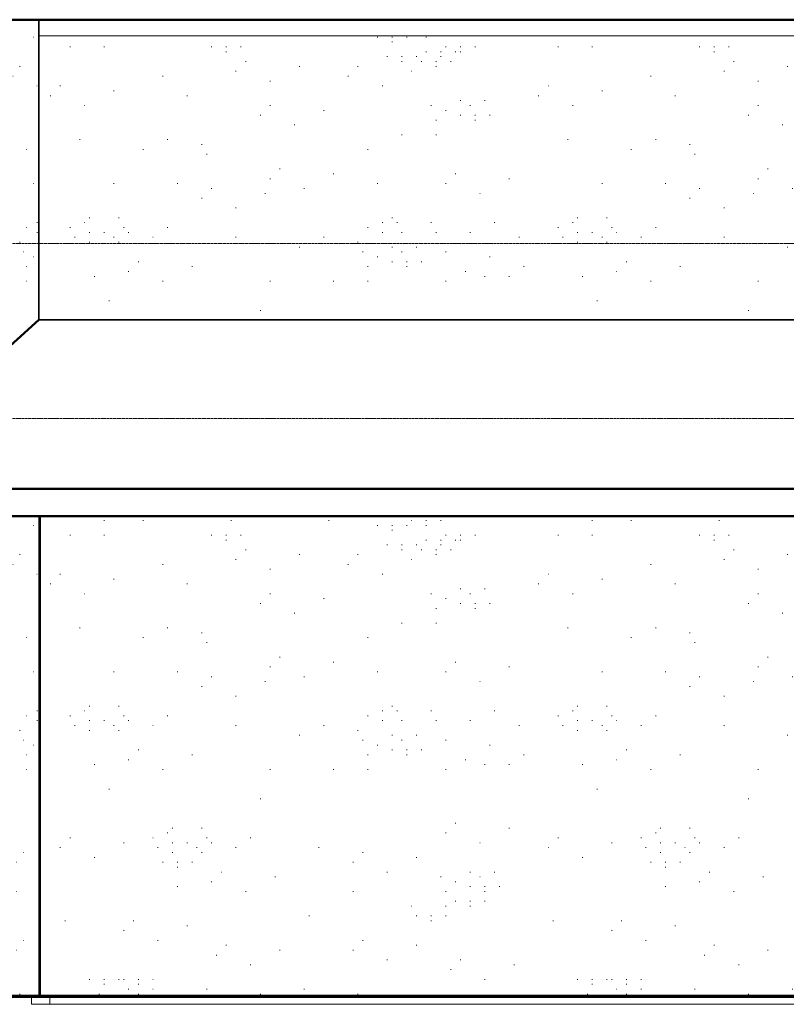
# Model space of a CAD drawing. Header units: inches. Extents: x -558 to 632, y -7 to 251.
# Tile 2 of 8: x -456 to -268, y -2 to 240. Entities that reach past the tile are written whole.
import ezdxf

# ---------------------------------------------------------------- set-up
doc = ezdxf.new("R2010")
doc.units = ezdxf.units.IN
doc.header["$MEASUREMENT"] = 0
doc.linetypes.add('Center 1_4_', pattern=[0.53125, 0.25, -0.09375, 0.09375, -0.09375])
for name, color, linetype, lineweight in [('A-DETL', 90, 'Continuous', 9), ('A-FLOR', 192, 'Continuous', 9), ('A-FLOR-LEVL', 51, 'Continuous', 9), ('A-ROOF', 132, 'Continuous', 9), ('A-WALL', 90, 'Continuous', 9), ('A-WALL-PATT', 111, 'Continuous', 9)]:
    doc.layers.add(name, color=color, linetype=linetype, lineweight=lineweight)
pattern_1 = [(0, (109.39, 88.04), (0, 120), [0.158, -119.842]), (0, (45.79, 50.84), (0, 120), [0.158, -119.842]), (0, (82.99, 48.44), (0, 120), [0.158, -119.842]), (0, (111.79, 79.64), (0, 120), [0.158, -119.842]), (0, (94.99, 139.64), (0, 120), [0.158, -119.842]), (0, (34.99, 138.44), (0, 120), [0.158, -119.842]), (0, (58.99, 106.04), (0, 120), [0.158, -119.842]), (0, (64.99, 101.24), (0, 120), [0.158, -119.842]), (0, (128.59, 113.24), (0, 120), [0.158, -119.842]), (0, (132.19, 112.04), (0, 120), [0.158, -119.842]), (0, (132.19, 113.24), (0, 120), [0.158, -119.842]), (0, (135.79, 113.24), (0, 120), [0.158, -119.842]), (0, (111.79, 115.64), (0, 120), [0.158, -119.842]), (0, (115.39, 114.44), (0, 120), [0.158, -119.842]), (0, (115.39, 115.64), (0, 120), [0.158, -119.842]), (0, (118.99, 115.64), (0, 120), [0.158, -119.842]), (0, (122.59, 109.64), (0, 120), [0.158, -119.842]), (0, (126.19, 108.44), (0, 120), [0.158, -119.842]), (0, (126.19, 109.64), (0, 120), [0.158, -119.842]), (0, (129.79, 109.64), (0, 120), [0.158, -119.842]), (0, (123.79, 112.04), (0, 120), [0.158, -119.842]), (0, (127.39, 110.84), (0, 120), [0.158, -119.842]), (0, (127.39, 112.04), (0, 120), [0.158, -119.842]), (0, (130.99, 112.04), (0, 120), [0.158, -119.842]), (0, (114.19, 110.84), (0, 120), [0.158, -119.842]), (0, (117.79, 109.64), (0, 120), [0.158, -119.842]), (0, (117.79, 110.84), (0, 120), [0.158, -119.842]), (0, (121.39, 110.84), (0, 120), [0.158, -119.842]), (0, (120.19, 116.84), (0, 120), [0.158, -119.842]), (0, (123.79, 115.64), (0, 120), [0.158, -119.842]), (0, (123.79, 116.84), (0, 120), [0.158, -119.842]), (0, (127.39, 116.84), (0, 120), [0.158, -119.842]), (0, (70.99, 113.24), (0, 120), [0.158, -119.842]), (0, (74.59, 112.04), (0, 120), [0.158, -119.842]), (0, (74.59, 113.24), (0, 120), [0.158, -119.842]), (0, (78.19, 113.24), (0, 120), [0.158, -119.842]), (0, (68.59, 119.24), (0, 120), [0.158, -119.842]), (0, (72.19, 118.04), (0, 120), [0.158, -119.842]), (0, (72.19, 119.24), (0, 120), [0.158, -119.842]), (0, (75.79, 119.24), (0, 120), [0.158, -119.842]), (0, (121.39, 139.64), (0, 120), [0.158, -119.842]), (0, (124.99, 138.44), (0, 120), [0.158, -119.842]), (0, (124.99, 139.64), (0, 120), [0.158, -119.842]), (0, (128.59, 139.64), (0, 120), [0.158, -119.842]), (0, (58.99, 152.84), (0, 120), [0.158, -119.842]), (0, (62.59, 151.64), (0, 120), [0.158, -119.842]), (0, (62.59, 152.84), (0, 120), [0.158, -119.842]), (0, (66.19, 152.84), (0, 120), [0.158, -119.842]), (0, (49.39, 124.04), (0, 120), [0.158, -119.842]), (0, (52.99, 122.84), (0, 120), [0.158, -119.842]), (0, (52.99, 124.04), (0, 120), [0.158, -119.842]), (0, (56.59, 124.04), (0, 120), [0.158, -119.842]), (0, (130.99, 143.24), (0, 120), [0.158, -119.842]), (0, (134.59, 142.04), (0, 120), [0.158, -119.842]), (0, (134.59, 143.24), (0, 120), [0.158, -119.842]), (0, (138.19, 143.24), (0, 120), [0.158, -119.842]), (0, (40.99, 124.04), (0, 120), [0.158, -119.842]), (0, (44.59, 122.84), (0, 120), [0.158, -119.842]), (0, (44.59, 124.04), (0, 120), [0.158, -119.842]), (0, (48.19, 124.04), (0, 120), [0.158, -119.842]), (0, (121.39, 154.04), (0, 120), [0.158, -119.842]), (0, (114.19, 150.44), (0, 120), [0.158, -119.842]), (0, (108.19, 155.24), (0, 120), [0.158, -119.842]), (0, (105.79, 152.84), (0, 120), [0.158, -119.842]), (0, (106.99, 120.44), (0, 120), [0.158, -119.842]), (0, (99.79, 116.84), (0, 120), [0.158, -119.842]), (0, (93.79, 121.64), (0, 120), [0.158, -119.842]), (0, (91.39, 119.24), (0, 120), [0.158, -119.842]), (0, (120.19, 107.24), (0, 120), [0.158, -119.842]), (0, (112.99, 103.64), (0, 120), [0.158, -119.842]), (0, (106.99, 108.44), (0, 120), [0.158, -119.842]), (0, (104.59, 106.04), (0, 120), [0.158, -119.842]), (0, (82.99, 120.44), (0, 120), [0.158, -119.842]), (0, (75.79, 116.84), (0, 120), [0.158, -119.842]), (0, (69.79, 121.64), (0, 120), [0.158, -119.842]), (0, (67.39, 119.24), (0, 120), [0.158, -119.842]), (0, (87.79, 131.24), (0, 120), [0.158, -119.842]), (0, (80.59, 127.64), (0, 120), [0.158, -119.842]), (0, (74.59, 132.44), (0, 120), [0.158, -119.842]), (0, (72.19, 130.04), (0, 120), [0.158, -119.842]), (0, (145.39, 127.64), (0, 120), [0.158, -119.842]), (0, (138.19, 124.04), (0, 120), [0.158, -119.842]), (0, (132.19, 128.84), (0, 120), [0.158, -119.842]), (0, (129.79, 126.44), (0, 120), [0.158, -119.842]), (0, (98.59, 97.64), (0, 120), [0.158, -119.842]), (0, (91.39, 94.04), (0, 120), [0.158, -119.842]), (0, (85.39, 98.84), (0, 120), [0.158, -119.842]), (0, (82.99, 96.44), (0, 120), [0.158, -119.842]), (0, (92.59, 108.44), (0, 120), [0.158, -119.842]), (0, (85.39, 104.84), (0, 120), [0.158, -119.842]), (0, (79.39, 109.64), (0, 120), [0.158, -119.842]), (0, (76.99, 107.24), (0, 120), [0.158, -119.842]), (0, (121.39, 132.44), (0, 120), [0.158, -119.842]), (0, (114.19, 128.84), (0, 120), [0.158, -119.842]), (0, (108.19, 133.64), (0, 120), [0.158, -119.842]), (0, (105.79, 131.24), (0, 120), [0.158, -119.842]), (0, (144.19, 80.84), (0, 120), [0.158, -119.842]), (0, (136.99, 77.24), (0, 120), [0.158, -119.842]), (0, (130.99, 82.04), (0, 120), [0.158, -119.842]), (0, (128.59, 79.64), (0, 120), [0.158, -119.842]), (0, (84.19, 77.24), (0, 120), [0.158, -119.842]), (0, (76.99, 73.64), (0, 120), [0.158, -119.842]), (0, (70.99, 78.44), (0, 120), [0.158, -119.842]), (0, (68.59, 76.04), (0, 120), [0.158, -119.842]), (0, (46.99, 102.44), (0, 120), [0.158, -119.842]), (0, (39.79, 98.84), (0, 120), [0.158, -119.842]), (0, (33.79, 103.64), (0, 120), [0.158, -119.842]), (0, (31.39, 101.24), (0, 120), [0.158, -119.842]), (0, (64.99, 137.24), (0, 120), [0.158, -119.842]), (0, (57.79, 133.64), (0, 120), [0.158, -119.842]), (0, (51.79, 138.44), (0, 120), [0.158, -119.842]), (0, (49.39, 136.04), (0, 120), [0.158, -119.842]), (0, (49.39, 157.64), (0, 120), [0.158, -119.842]), (0, (42.19, 154.04), (0, 120), [0.158, -119.842]), (0, (36.19, 158.84), (0, 120), [0.158, -119.842]), (0, (33.79, 156.44), (0, 120), [0.158, -119.842]), (0, (144.19, 161.24), (0, 120), [0.158, -119.842]), (0, (136.99, 157.64), (0, 120), [0.158, -119.842]), (0, (130.99, 162.44), (0, 120), [0.158, -119.842]), (0, (128.59, 160.04), (0, 120), [0.158, -119.842]), (0, (85.39, 80.84), (0, 120), [0.158, -119.842]), (0, (87.79, 83.24), (0, 120), [0.158, -119.842]), (0, (93.79, 78.44), (0, 120), [0.158, -119.842]), (0, (100.99, 82.04), (0, 120), [0.158, -119.842]), (0, (36.19, 113.24), (0, 120), [0.158, -119.842]), (0, (44.59, 113.24), (0, 120), [0.158, -119.842]), (0, (44.59, 116.84), (0, 120), [0.158, -119.842]), (0, (46.99, 119.24), (0, 120), [0.158, -119.842]), (0, (43.39, 120.44), (0, 120), [0.158, -119.842]), (0, (50.59, 121.64), (0, 120), [0.158, -119.842]), (0, (52.99, 120.44), (0, 120), [0.158, -119.842]), (0, (50.59, 118.04), (0, 120), [0.158, -119.842]), (0, (54.19, 116.84), (0, 120), [0.158, -119.842]), (0, (54.19, 118.04), (0, 120), [0.158, -119.842]), (0, (57.79, 118.04), (0, 120), [0.158, -119.842]), (0, (56.59, 121.64), (0, 120), [0.158, -119.842]), (0, (120.19, 142.04), (0, 120), [0.158, -119.842]), (0, (128.59, 142.04), (0, 120), [0.158, -119.842]), (0, (128.59, 145.64), (0, 120), [0.158, -119.842]), (0, (130.99, 148.04), (0, 120), [0.158, -119.842]), (0, (127.39, 149.24), (0, 120), [0.158, -119.842]), (0, (134.59, 150.44), (0, 120), [0.158, -119.842]), (0, (136.99, 149.24), (0, 120), [0.158, -119.842]), (0, (134.59, 146.84), (0, 120), [0.158, -119.842]), (0, (138.19, 145.64), (0, 120), [0.158, -119.842]), (0, (138.19, 146.84), (0, 120), [0.158, -119.842]), (0, (141.79, 146.84), (0, 120), [0.158, -119.842]), (0, (140.59, 150.44), (0, 120), [0.158, -119.842]), (0, (117.79, 91.64), (0, 120), [0.158, -119.842]), (0, (126.19, 91.64), (0, 120), [0.158, -119.842]), (0, (126.19, 95.24), (0, 120), [0.158, -119.842]), (0, (128.59, 97.64), (0, 120), [0.158, -119.842]), (0, (124.99, 98.84), (0, 120), [0.158, -119.842]), (0, (132.19, 100.04), (0, 120), [0.158, -119.842]), (0, (134.59, 98.84), (0, 120), [0.158, -119.842]), (0, (132.19, 96.44), (0, 120), [0.158, -119.842]), (0, (135.79, 95.24), (0, 120), [0.158, -119.842]), (0, (135.79, 96.44), (0, 120), [0.158, -119.842]), (0, (139.39, 96.44), (0, 120), [0.158, -119.842]), (0, (138.19, 100.04), (0, 120), [0.158, -119.842]), (0, (38.59, 90.44), (0, 120), [0.158, -119.842]), (0, (54.19, 88.04), (0, 120), [0.158, -119.842]), (0, (46.99, 79.64), (0, 120), [0.158, -119.842]), (0, (60.19, 90.44), (0, 120), [0.158, -119.842]), (0, (62.59, 79.64), (0, 120), [0.158, -119.842]), (0, (69.79, 86.84), (0, 120), [0.158, -119.842]), (0, (68.59, 89.24), (0, 120), [0.158, -119.842]), (0, (62.59, 146.84), (0, 120), [0.158, -119.842]), (0, (70.99, 148.04), (0, 120), [0.158, -119.842]), (0, (73.39, 150.44), (0, 120), [0.158, -119.842]), (0, (76.99, 156.44), (0, 120), [0.158, -119.842]), (0, (80.59, 158.84), (0, 120), [0.158, -119.842]), (0, (70.99, 157.64), (0, 120), [0.158, -119.842]), (0, (69.79, 158.84), (0, 120), [0.158, -119.842]), (0, (68.59, 161.24), (0, 120), [0.158, -119.842]), (0, (68.59, 155.24), (0, 120), [0.158, -119.842]), (0, (67.39, 156.44), (0, 120), [0.158, -119.842]), (0, (64.99, 157.64), (0, 120), [0.158, -119.842]), (0, (61.39, 161.24), (0, 120), [0.158, -119.842]), (0, (60.19, 160.04), (0, 120), [0.158, -119.842]), (0, (56.59, 158.84), (0, 120), [0.158, -119.842]), (0, (57.79, 156.44), (0, 120), [0.158, -119.842]), (0, (61.39, 157.64), (0, 120), [0.158, -119.842]), (0, (61.39, 155.24), (0, 120), [0.158, -119.842]), (0, (79.39, 145.64), (0, 120), [0.158, -119.842]), (0, (86.59, 149.24), (0, 120), [0.158, -119.842]), (0, (97.39, 156.44), (0, 120), [0.158, -119.842]), (0, (105.79, 145.64), (0, 120), [0.158, -119.842]), (0, (116.59, 70.04), (0, 120), [0.158, -119.842]), (0, (128.59, 62.84), (0, 120), [0.158, -119.842]), (0, (128.59, 55.64), (0, 120), [0.158, -119.842]), (0, (133.39, 58.04), (0, 120), [0.158, -119.842]), (0, (138.19, 56.84), (0, 120), [0.158, -119.842]), (0, (139.39, 61.64), (0, 120), [0.158, -119.842]), (0, (144.19, 56.84), (0, 120), [0.158, -119.842]), (0, (147.79, 59.24), (0, 120), [0.158, -119.842]), (0, (146.59, 66.44), (0, 120), [0.158, -119.842]), (0, (140.59, 70.04), (0, 120), [0.158, -119.842]), (0, (134.59, 67.64), (0, 120), [0.158, -119.842]), (0, (124.99, 70.04), (0, 120), [0.158, -119.842]), (0, (126.19, 67.64), (0, 120), [0.158, -119.842]), (0, (121.39, 64.04), (0, 120), [0.158, -119.842]), (0, (122.59, 60.44), (0, 120), [0.158, -119.842]), (0, (118.99, 60.44), (0, 120), [0.158, -119.842]), (0, (118.99, 59.24), (0, 120), [0.158, -119.842]), (0, (115.39, 60.44), (0, 120), [0.158, -119.842]), (0, (117.79, 62.84), (0, 120), [0.158, -119.842]), (0, (115.39, 64.04), (0, 120), [0.158, -119.842]), (0, (117.79, 67.64), (0, 120), [0.158, -119.842]), (0, (112.99, 67.64), (0, 120), [0.158, -119.842]), (0, (115.39, 71.24), (0, 120), [0.158, -119.842]), (0, (112.99, 70.04), (0, 120), [0.158, -119.842]), (0, (109.39, 68.84), (0, 120), [0.158, -119.842]), (0, (106.99, 65.24), (0, 120), [0.158, -119.842]), (0, (108.19, 62.84), (0, 120), [0.158, -119.842]), (0, (111.79, 61.64), (0, 120), [0.158, -119.842]), (0, (109.39, 59.24), (0, 120), [0.158, -119.842]), (0, (109.39, 55.64), (0, 120), [0.158, -119.842]), (0, (100.99, 55.64), (0, 120), [0.158, -119.842]), (0, (98.59, 66.44), (0, 120), [0.158, -119.842]), (0, (85.39, 55.64), (0, 120), [0.158, -119.842]), (0, (92.59, 64.04), (0, 120), [0.158, -119.842]), (0, (76.99, 66.44), (0, 120), [0.158, -119.842]), (0, (66.19, 59.24), (0, 120), [0.158, -119.842]), (0, (58.99, 55.64), (0, 120), [0.158, -119.842]), (0, (40.99, 65.24), (0, 120), [0.158, -119.842]), (0, (40.99, 67.64), (0, 120), [0.158, -119.842]), (0, (37.39, 66.44), (0, 120), [0.158, -119.842]), (0, (36.19, 68.84), (0, 120), [0.158, -119.842]), (0, (39.79, 70.04), (0, 120), [0.158, -119.842]), (0, (40.99, 71.24), (0, 120), [0.158, -119.842]), (0, (44.59, 67.64), (0, 120), [0.158, -119.842]), (0, (46.99, 66.44), (0, 120), [0.158, -119.842]), (0, (48.19, 65.24), (0, 120), [0.158, -119.842]), (0, (48.19, 71.24), (0, 120), [0.158, -119.842]), (0, (49.39, 68.84), (0, 120), [0.158, -119.842]), (0, (50.59, 67.64), (0, 120), [0.158, -119.842]), (0, (60.19, 68.84), (0, 120), [0.158, -119.842]), (0, (56.59, 66.44), (0, 120), [0.158, -119.842]), (0, (52.99, 60.44), (0, 120), [0.158, -119.842]), (0, (50.59, 58.04), (0, 120), [0.158, -119.842]), (0, (42.19, 56.84), (0, 120), [0.158, -119.842])]

msp = doc.modelspace()

# ---------------------------------------------------------------- hatches: boundary and pattern name
at = {"layer": 'A-WALL-PATT'}
h = msp.add_hatch(dxfattribs=at)
h.set_pattern_fill('FP_2', color=256, style=0, pattern_type=2)
h.set_pattern_definition([(0, (-539.28, 88.04), (0, 120), [0.112, -84.74]), (0, (-584.25, 50.84), (0, 120), [0.112, -84.74]), (0, (-557.95, 48.44), (0, 120), [0.112, -84.74]), (0, (-537.58, 79.64), (0, 120), [0.112, -84.74]), (0, (-549.46, 139.64), (0, 120), [0.112, -84.74]), (0, (-591.89, 138.44), (0, 120), [0.112, -84.74]), (0, (-574.92, 106.04), (0, 120), [0.112, -84.74]), (0, (-570.67, 101.24), (0, 120), [0.112, -84.74]), (0, (-525.7, 113.24), (0, 120), [0.11, -84.74]), (0, (-523.15, 112.04), (0, 120), [0.11, -84.74]), (0, (-523.15, 113.24), (0, 120), [0.11, -84.74]), (0, (-520.61, 113.24), (0, 120), [0.11, -84.74]), (0, (-537.58, 115.64), (0, 120), [0.11, -84.74]), (0, (-535.03, 114.44), (0, 120), [0.11, -84.74]), (0, (-535.03, 115.64), (0, 120), [0.11, -84.74]), (0, (-532.49, 115.64), (0, 120), [0.11, -84.74]), (0, (-529.94, 109.64), (0, 120), [0.11, -84.74]), (0, (-527.4, 108.44), (0, 120), [0.11, -84.74]), (0, (-527.4, 109.64), (0, 120), [0.11, -84.74]), (0, (-524.85, 109.64), (0, 120), [0.11, -84.74]), (0, (-529.1, 112.04), (0, 120), [0.11, -84.74]), (0, (-526.55, 110.84), (0, 120), [0.11, -84.74]), (0, (-526.55, 112.04), (0, 120), [0.11, -84.74]), (0, (-524, 112.04), (0, 120), [0.11, -84.74]), (0, (-535.88, 110.84), (0, 120), [0.11, -84.74]), (0, (-533.34, 109.64), (0, 120), [0.11, -84.74]), (0, (-533.34, 110.84), (0, 120), [0.11, -84.74]), (0, (-530.79, 110.84), (0, 120), [0.11, -84.74]), (0, (-531.64, 116.84), (0, 120), [0.11, -84.74]), (0, (-529.1, 115.64), (0, 120), [0.11, -84.74]), (0, (-529.1, 116.84), (0, 120), [0.11, -84.74]), (0, (-526.55, 116.84), (0, 120), [0.11, -84.74]), (0, (-566.43, 113.24), (0, 120), [0.112, -84.74]), (0, (-563.88, 112.04), (0, 120), [0.112, -84.74]), (0, (-563.88, 113.24), (0, 120), [0.11, -84.74]), (0, (-561.34, 113.24), (0, 120), [0.11, -84.74]), (0, (-568.13, 119.24), (0, 120), [0.11, -84.74]), (0, (-565.58, 118.04), (0, 120), [0.11, -84.74]), (0, (-565.58, 119.24), (0, 120), [0.11, -84.74]), (0, (-563.04, 119.24), (0, 120), [0.11, -84.74]), (0, (-530.79, 139.64), (0, 120), [0.11, -84.74]), (0, (-528.25, 138.44), (0, 120), [0.11, -84.74]), (0, (-528.25, 139.64), (0, 120), [0.11, -84.74]), (0, (-525.7, 139.64), (0, 120), [0.11, -84.74]), (0, (-574.92, 152.84), (0, 120), [0.112, -84.74]), (0, (-572.37, 151.64), (0, 120), [0.112, -84.74]), (0, (-572.37, 152.84), (0, 120), [0.112, -84.74]), (0, (-569.83, 152.84), (0, 120), [0.112, -84.74]), (0, (-581.7, 124.04), (0, 120), [0.112, -84.74]), (0, (-579.16, 122.84), (0, 120), [0.112, -84.74]), (0, (-579.16, 124.04), (0, 120), [0.112, -84.74]), (0, (-576.61, 124.04), (0, 120), [0.112, -84.74]), (0, (-524, 143.24), (0, 120), [0.11, -84.74]), (0, (-521.46, 142.04), (0, 120), [0.11, -84.74]), (0, (-521.46, 143.24), (0, 120), [0.11, -84.74]), (0, (-518.91, 143.24), (0, 120), [0.11, -84.74]), (0, (-587.64, 124.04), (0, 120), [0.112, -84.74]), (0, (-585.1, 122.84), (0, 120), [0.112, -84.74]), (0, (-585.1, 124.04), (0, 120), [0.112, -84.74]), (0, (-582.55, 124.04), (0, 120), [0.112, -84.74]), (0, (-530.79, 154.04), (0, 120), [0.112, -84.74]), (0, (-535.88, 150.44), (0, 120), [0.112, -84.74]), (0, (-540.13, 155.24), (0, 120), [0.112, -84.74]), (0, (-541.82, 152.84), (0, 120), [0.112, -84.74]), (0, (-540.98, 120.44), (0, 120), [0.11, -84.74]), (0, (-546.07, 116.84), (0, 120), [0.11, -84.74]), (0, (-550.31, 121.64), (0, 120), [0.11, -84.74]), (0, (-552, 119.24), (0, 120), [0.11, -84.74]), (0, (-531.64, 107.24), (0, 120), [0.11, -84.74]), (0, (-536.73, 103.64), (0, 120), [0.11, -84.74]), (0, (-540.98, 108.44), (0, 120), [0.11, -84.74]), (0, (-542.67, 106.04), (0, 120), [0.11, -84.74]), (0, (-557.95, 120.44), (0, 120), [0.11, -84.74]), (0, (-563.04, 116.84), (0, 120), [0.11, -84.74]), (0, (-567.28, 121.64), (0, 120), [0.11, -84.74]), (0, (-568.98, 119.24), (0, 120), [0.11, -84.74]), (0, (-554.55, 131.24), (0, 120), [0.11, -84.74]), (0, (-559.64, 127.64), (0, 120), [0.11, -84.74]), (0, (-563.88, 132.44), (0, 120), [0.112, -84.74]), (0, (-565.58, 130.04), (0, 120), [0.112, -84.74]), (0, (-513.82, 127.64), (0, 120), [0.11, -84.74]), (0, (-518.91, 124.04), (0, 120), [0.11, -84.74]), (0, (-523.15, 128.84), (0, 120), [0.11, -84.74]), (0, (-524.85, 126.44), (0, 120), [0.11, -84.74]), (0, (-546.91, 97.64), (0, 120), [0.112, -84.74]), (0, (-552, 94.04), (0, 120), [0.112, -84.74]), (0, (-556.25, 98.84), (0, 120), [0.112, -84.74]), (0, (-557.95, 96.44), (0, 120), [0.112, -84.74]), (0, (-551.16, 108.44), (0, 120), [0.11, -84.74]), (0, (-556.25, 104.84), (0, 120), [0.112, -84.74]), (0, (-560.49, 109.64), (0, 120), [0.112, -84.74]), (0, (-562.19, 107.24), (0, 120), [0.112, -84.74]), (0, (-530.79, 132.44), (0, 120), [0.11, -84.74]), (0, (-535.88, 128.84), (0, 120), [0.11, -84.74]), (0, (-540.13, 133.64), (0, 120), [0.11, -84.74]), (0, (-541.82, 131.24), (0, 120), [0.11, -84.74]), (0, (-514.67, 80.84), (0, 120), [0.112, -84.74]), (0, (-519.76, 77.24), (0, 120), [0.112, -84.74]), (0, (-524, 82.04), (0, 120), [0.112, -84.74]), (0, (-525.7, 79.64), (0, 120), [0.112, -84.74]), (0, (-557.1, 77.24), (0, 120), [0.112, -84.74]), (0, (-562.19, 73.64), (0, 120), [0.112, -84.74]), (0, (-566.43, 78.44), (0, 120), [0.112, -84.74]), (0, (-568.13, 76.04), (0, 120), [0.112, -84.74]), (0, (-583.4, 102.44), (0, 120), [0.112, -84.74]), (0, (-588.49, 98.84), (0, 120), [0.112, -84.74]), (0, (-592.74, 103.64), (0, 120), [0.112, -84.74]), (0, (-594.43, 101.24), (0, 120), [0.112, -84.74]), (0, (-570.67, 137.24), (0, 120), [0.112, -84.74]), (0, (-575.76, 133.64), (0, 120), [0.112, -84.74]), (0, (-580.01, 138.44), (0, 120), [0.112, -84.74]), (0, (-581.7, 136.04), (0, 120), [0.112, -84.74]), (0, (-581.7, 157.64), (0, 120), [0.112, -84.74]), (0, (-586.8, 154.04), (0, 120), [0.112, -84.74]), (0, (-591.04, 158.84), (0, 120), [0.112, -84.74]), (0, (-592.74, 156.44), (0, 120), [0.112, -84.74]), (0, (-514.67, 161.24), (0, 120), [0.112, -84.74]), (0, (-519.76, 157.64), (0, 120), [0.112, -84.74]), (0, (-524, 162.44), (0, 120), [0.112, -84.74]), (0, (-525.7, 160.04), (0, 120), [0.112, -84.74]), (0, (-556.25, 80.84), (0, 120), [0.112, -84.74]), (0, (-554.55, 83.24), (0, 120), [0.112, -84.74]), (0, (-550.31, 78.44), (0, 120), [0.112, -84.74]), (0, (-545.22, 82.04), (0, 120), [0.112, -84.74]), (0, (-591.04, 113.24), (0, 120), [0.112, -84.74]), (0, (-585.1, 113.24), (0, 120), [0.112, -84.74]), (0, (-585.1, 116.84), (0, 120), [0.112, -84.74]), (0, (-583.4, 119.24), (0, 120), [0.112, -84.74]), (0, (-585.95, 120.44), (0, 120), [0.112, -84.74]), (0, (-580.86, 121.64), (0, 120), [0.112, -84.74]), (0, (-579.16, 120.44), (0, 120), [0.112, -84.74]), (0, (-580.86, 118.04), (0, 120), [0.112, -84.74]), (0, (-578.31, 116.84), (0, 120), [0.112, -84.74]), (0, (-578.31, 118.04), (0, 120), [0.112, -84.74]), (0, (-575.76, 118.04), (0, 120), [0.112, -84.74]), (0, (-576.61, 121.64), (0, 120), [0.112, -84.74]), (0, (-531.64, 142.04), (0, 120), [0.11, -84.74]), (0, (-525.7, 142.04), (0, 120), [0.11, -84.74]), (0, (-525.7, 145.64), (0, 120), [0.11, -84.74]), (0, (-524, 148.04), (0, 120), [0.11, -84.74]), (0, (-526.55, 149.24), (0, 120), [0.11, -84.74]), (0, (-521.46, 150.44), (0, 120), [0.11, -84.74]), (0, (-519.76, 149.24), (0, 120), [0.11, -84.74]), (0, (-521.46, 146.84), (0, 120), [0.11, -84.74]), (0, (-518.91, 145.64), (0, 120), [0.11, -84.74]), (0, (-518.91, 146.84), (0, 120), [0.11, -84.74]), (0, (-516.37, 146.84), (0, 120), [0.11, -84.74]), (0, (-517.22, 150.44), (0, 120), [0.11, -84.74]), (0, (-533.34, 91.64), (0, 120), [0.11, -84.74]), (0, (-527.4, 91.64), (0, 120), [0.11, -84.74]), (0, (-527.4, 95.24), (0, 120), [0.11, -84.74]), (0, (-525.7, 97.64), (0, 120), [0.11, -84.74]), (0, (-528.25, 98.84), (0, 120), [0.11, -84.74]), (0, (-523.15, 100.04), (0, 120), [0.11, -84.74]), (0, (-521.46, 98.84), (0, 120), [0.11, -84.74]), (0, (-523.15, 96.44), (0, 120), [0.11, -84.74]), (0, (-520.61, 95.24), (0, 120), [0.11, -84.74]), (0, (-520.61, 96.44), (0, 120), [0.11, -84.74]), (0, (-518.06, 96.44), (0, 120), [0.11, -84.74]), (0, (-518.91, 100.04), (0, 120), [0.11, -84.74]), (0, (-589.34, 90.44), (0, 120), [0.112, -84.74]), (0, (-578.31, 88.04), (0, 120), [0.112, -84.74]), (0, (-583.4, 79.64), (0, 120), [0.112, -84.74]), (0, (-574.07, 90.44), (0, 120), [0.112, -84.74]), (0, (-572.37, 79.64), (0, 120), [0.112, -84.74]), (0, (-567.28, 86.84), (0, 120), [0.112, -84.74]), (0, (-568.13, 89.24), (0, 120), [0.112, -84.74]), (0, (-572.37, 146.84), (0, 120), [0.112, -84.74]), (0, (-566.43, 148.04), (0, 120), [0.112, -84.74]), (0, (-564.73, 150.44), (0, 120), [0.112, -84.74]), (0, (-562.19, 156.44), (0, 120), [0.112, -84.74]), (0, (-559.64, 158.84), (0, 120), [0.112, -84.74]), (0, (-566.43, 157.64), (0, 120), [0.112, -84.74]), (0, (-567.28, 158.84), (0, 120), [0.112, -84.74]), (0, (-568.13, 161.24), (0, 120), [0.112, -84.74]), (0, (-568.13, 155.24), (0, 120), [0.112, -84.74]), (0, (-568.98, 156.44), (0, 120), [0.112, -84.74]), (0, (-570.67, 157.64), (0, 120), [0.112, -84.74]), (0, (-573.22, 161.24), (0, 120), [0.112, -84.74]), (0, (-574.07, 160.04), (0, 120), [0.112, -84.74]), (0, (-576.61, 158.84), (0, 120), [0.112, -84.74]), (0, (-575.76, 156.44), (0, 120), [0.112, -84.74]), (0, (-573.22, 157.64), (0, 120), [0.112, -84.74]), (0, (-573.22, 155.24), (0, 120), [0.112, -84.74]), (0, (-560.49, 145.64), (0, 120), [0.112, -84.74]), (0, (-555.4, 149.24), (0, 120), [0.112, -84.74]), (0, (-547.76, 156.44), (0, 120), [0.112, -84.74]), (0, (-541.82, 145.64), (0, 120), [0.112, -84.74]), (0, (-534.19, 70.04), (0, 120), [0.112, -84.74]), (0, (-525.7, 62.84), (0, 120), [0.112, -84.74]), (0, (-525.7, 55.64), (0, 120), [0.112, -84.74]), (0, (-522.31, 58.04), (0, 120), [0.112, -84.74]), (0, (-518.91, 56.84), (0, 120), [0.112, -84.74]), (0, (-518.06, 61.64), (0, 120), [0.112, -84.74]), (0, (-514.67, 56.84), (0, 120), [0.112, -84.74]), (0, (-512.12, 59.24), (0, 120), [0.112, -84.74]), (0, (-512.97, 66.44), (0, 120), [0.112, -84.74]), (0, (-517.22, 70.04), (0, 120), [0.112, -84.74]), (0, (-521.46, 67.64), (0, 120), [0.112, -84.74]), (0, (-528.25, 70.04), (0, 120), [0.112, -84.74]), (0, (-527.4, 67.64), (0, 120), [0.112, -84.74]), (0, (-530.79, 64.04), (0, 120), [0.112, -84.74]), (0, (-529.94, 60.44), (0, 120), [0.112, -84.74]), (0, (-532.49, 60.44), (0, 120), [0.112, -84.74]), (0, (-532.49, 59.24), (0, 120), [0.112, -84.74]), (0, (-535.03, 60.44), (0, 120), [0.112, -84.74]), (0, (-533.34, 62.84), (0, 120), [0.112, -84.74]), (0, (-535.03, 64.04), (0, 120), [0.112, -84.74]), (0, (-533.34, 67.64), (0, 120), [0.112, -84.74]), (0, (-536.73, 67.64), (0, 120), [0.112, -84.74]), (0, (-535.03, 71.24), (0, 120), [0.112, -84.74]), (0, (-536.73, 70.04), (0, 120), [0.112, -84.74]), (0, (-539.28, 68.84), (0, 120), [0.112, -84.74]), (0, (-540.98, 65.24), (0, 120), [0.112, -84.74]), (0, (-540.13, 62.84), (0, 120), [0.112, -84.74]), (0, (-537.58, 61.64), (0, 120), [0.112, -84.74]), (0, (-539.28, 59.24), (0, 120), [0.112, -84.74]), (0, (-539.28, 55.64), (0, 120), [0.112, -84.74]), (0, (-545.22, 55.64), (0, 120), [0.112, -84.74]), (0, (-546.91, 66.44), (0, 120), [0.112, -84.74]), (0, (-556.25, 55.64), (0, 120), [0.112, -84.74]), (0, (-551.16, 64.04), (0, 120), [0.112, -84.74]), (0, (-562.19, 66.44), (0, 120), [0.112, -84.74]), (0, (-569.83, 59.24), (0, 120), [0.112, -84.74]), (0, (-574.92, 55.64), (0, 120), [0.112, -84.74]), (0, (-587.64, 65.24), (0, 120), [0.112, -84.74]), (0, (-587.64, 67.64), (0, 120), [0.112, -84.74]), (0, (-590.19, 66.44), (0, 120), [0.112, -84.74]), (0, (-591.04, 68.84), (0, 120), [0.112, -84.74]), (0, (-588.49, 70.04), (0, 120), [0.112, -84.74]), (0, (-587.64, 71.24), (0, 120), [0.112, -84.74]), (0, (-585.1, 67.64), (0, 120), [0.112, -84.74]), (0, (-583.4, 66.44), (0, 120), [0.112, -84.74]), (0, (-582.55, 65.24), (0, 120), [0.112, -84.74]), (0, (-582.55, 71.24), (0, 120), [0.112, -84.74]), (0, (-581.7, 68.84), (0, 120), [0.112, -84.74]), (0, (-580.86, 67.64), (0, 120), [0.112, -84.74]), (0, (-574.07, 68.84), (0, 120), [0.112, -84.74]), (0, (-576.61, 66.44), (0, 120), [0.112, -84.74]), (0, (-579.16, 60.44), (0, 120), [0.112, -84.74]), (0, (-580.86, 58.04), (0, 120), [0.112, -84.74]), (0, (-586.8, 56.84), (0, 120), [0.112, -84.74])])
h.paths.add_polyline_path([(-505.84, 0), (-451.3, 0), (-451.3, 118), (-497.39, 118), (-497.39, 124.73), (-451.3, 166.22), (-451.3, 240), (-487.45, 240), (-489.85, 239.78), (-492.21, 239.11), (-494.49, 238.02), (-496.65, 236.52), (-498.64, 234.63), (-500.45, 232.38), (-502.04, 229.83), (-503.37, 227), (-504.44, 223.95), (-505.21, 220.73), (-505.68, 217.39), (-505.84, 214), (-505.84, 118)], flags=0)
h.paths.add_polyline_path([(-466.71, 229.07), (-467.74, 229.21), (-468.71, 229.61), (-469.54, 230.24), (-470.17, 231.07), (-470.57, 232.04), (-470.71, 233.07), (-470.57, 234.11), (-470.17, 235.07), (-469.54, 235.9), (-468.71, 236.53), (-467.74, 236.93), (-466.71, 237.07), (-465.67, 236.93), (-464.71, 236.53), (-463.88, 235.9), (-463.24, 235.07), (-462.84, 234.11), (-462.71, 233.07), (-462.84, 232.04), (-463.24, 231.07), (-463.88, 230.24), (-464.71, 229.61), (-465.67, 229.21)], flags=0)
h = msp.add_hatch(dxfattribs=at)
h.set_pattern_fill('FP_1', color=256, style=0, pattern_type=2)
h.set_pattern_definition(pattern_1)
h.paths.add_polyline_path([(-260.75, 166.22), (-103.12, 166.22), (-103.12, 236), (-451.3, 236), (-451.3, 166.22), (-269.74, 166.22)], flags=0)
h = msp.add_hatch(dxfattribs=at)
h.set_pattern_fill('FP_1', color=256, style=0, pattern_type=2)
h.set_pattern_definition(pattern_1)
h.paths.add_polyline_path([(-441.75, 0), (-342.37, 0), (-342.37, 118), (-451.3, 118), (-451.3, 0)], flags=0)
h = msp.add_hatch(dxfattribs=at)
h.set_pattern_fill('FP_1', color=256, style=0, pattern_type=2)
h.set_pattern_definition(pattern_1)
h.paths.add_polyline_path([(-123.53, 0), (-103.12, 0), (-103.12, 118), (-342.37, 118), (-342.37, 0), (-132.13, 0)], flags=0)
h.paths.add_polyline_path([(-127.12, 18), (-128.67, 18.2), (-130.12, 18.8), (-131.36, 19.76), (-132.31, 21), (-132.91, 22.45), (-133.12, 24), (-132.91, 25.55), (-132.31, 27), (-131.36, 28.24), (-129.98, 29.25), (-128.67, 29.8), (-127.12, 30), (-125.57, 29.8), (-124.12, 29.2), (-122.85, 28.21), (-121.92, 27), (-121.32, 25.55), (-121.12, 24), (-121.32, 22.45), (-121.92, 21), (-122.88, 19.76), (-124.12, 18.8), (-125.57, 18.2)], flags=0)

# ---------------------------------------------------------------- linework, layer by layer
at = {"layer": 'A-DETL', "lineweight": 50}
for p, q in [((490.94, 240), (-500.18, 240)), ((442.15, 240), (-450, 240)), ((-497.39, 124.73), (-451.3, 166.22)), ((-103.12, 124.73), (-497.39, 124.73)), ((-497.39, 118), (-103.12, 118))]:
    msp.add_line(p, q, dxfattribs=at)
at = {"layer": 'A-DETL', "lineweight": 35}
for p, q in [((-451.3, 166.22), (-451.3, 240)), ((-103.12, 166.22), (-451.3, 166.22)), ((-103.12, 166.22), (-451.3, 166.22)), ((-451.03, 118), (-451.03, 0))]:
    msp.add_line(p, q, dxfattribs=at)
at = {"layer": 'A-DETL', "lineweight": 70}
msp.add_line((-544.95, 0), (531.38, 0), dxfattribs=at)
at = {"layer": 'A-FLOR'}
for p, q in [((-453.12, 0), (-453.12, -2)), ((-448.62, 0), (-448.62, -2)), ((494.13, -2), (-453.12, -2))]:
    msp.add_line(p, q, dxfattribs=at)
at = {"layer": 'A-FLOR-LEVL', "linetype": 'Center 1_4_'}
for p, q in [((-558.47, 240), (632.47, 240)), ((-558.47, 185), (632.47, 185)), ((-558.47, 142), (632.47, 142)), ((-558.47, 0), (632.47, 0))]:
    msp.add_line(p, q, dxfattribs=at)
at = {"layer": 'A-ROOF'}
for p, q in [((-451.3, 166.22), (-497.39, 124.73)), ((-103.12, 166.22), (-451.3, 166.22)), ((-497.39, 124.73), (-103.12, 124.73)), ((-103.12, 118), (-497.39, 118))]:
    msp.add_line(p, q, dxfattribs=at)
at = {"layer": 'A-WALL'}
for p, q in [((490.94, 240), (-500.18, 240)), ((-451.3, 166.22), (-451.3, 240)), ((441.61, 236), (-451.3, 236)), ((-451.3, 0), (-451.3, 118)), ((-518.57, 0), (509.33, 0))]:
    msp.add_line(p, q, dxfattribs=at)

doc.saveas('drawing.dxf')
